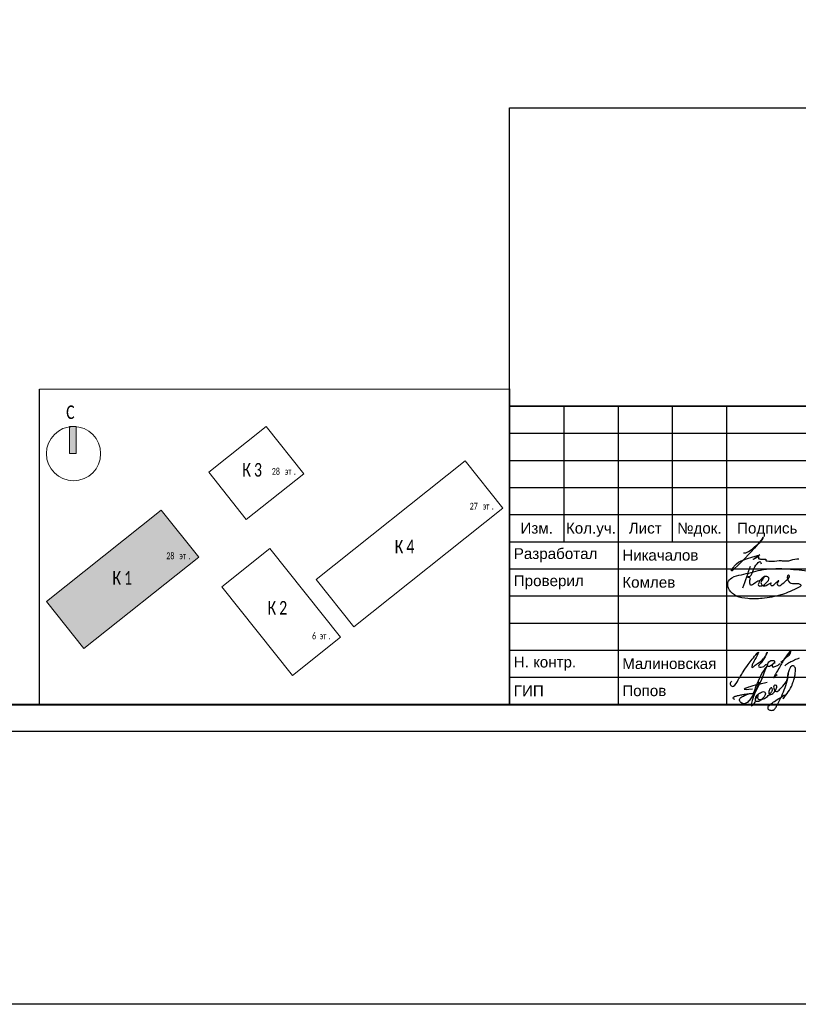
# Model space of a CAD drawing. Header units: millimetres. Extents: x 303602 to 13248484, y -10200551 to -26241.
# Tile 2 of 51: x 362393 to 376746, y -104490 to -86330. Entities that reach past the tile are written whole.
import ezdxf
from ezdxf.enums import TextEntityAlignment as Align

# ---------------------------------------------------------------- set-up
doc = ezdxf.new("R2010")
doc.units = ezdxf.units.MM
doc.layers.get('Defpoints').update_dxf_attribs({"color": 252})
doc.layers.add('0_S_Grey_01', color=9, linetype='Continuous', lineweight=5, true_color=0x808080)
doc.layers.add('DB CP Подписи', color=7, linetype='Continuous', lineweight=25, true_color=0x0a45f5)
for name, color, linetype, lineweight in [('DB CP Оформление', 7, 'Continuous', 25), ('RC-Извещатели_пожарные', 1, 'Continuous', 30), ('Рамка', 7, 'Continuous', 18), ('Типовые аннотации', 252, 'Continuous', 5)]:
    doc.layers.add(name, color=color, linetype=linetype, lineweight=lineweight)
doc.layers.add('формат', color=250, linetype='Continuous')
doc.styles.add('Arial', font='arial.ttf', dxfattribs={"width": 0.9, "height": 699.9999999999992})
doc.styles.add('Calibri Light_4', font='calibril.ttf', dxfattribs={"width": 0.75, "height": 320})
doc.styles.add('Calibri Light_5', font='calibril.ttf', dxfattribs={"width": 0.75, "height": 2.5})
doc.styles.add('CP.Text', font='arial.ttf')

# ---------------------------------------------------------------- blocks, each defined once
blk = doc.blocks.new('*U39')
at = {"color": 0, "lineweight": 0}
blk.add_lwpolyline([(-594, 4.393872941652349e-15), (6.661338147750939e-14, 6.661338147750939e-14), (3.331937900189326e-14, 420.0000000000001), (-594.0000000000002, 420.0000000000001)], close=True, dxfattribs=at)
at = {"lineweight": 40}
blk.add_lwpolyline([(-574, 5.000000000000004), (-4.999999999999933, 5.000000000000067), (-4.999999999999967, 415.0000000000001), (-574.0000000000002, 415.0000000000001)], close=True, dxfattribs=at)
at = {"style": 'Arial', "width": 0.9, "flags": 8}
blk.add_attdef('FORMAT', (-36.87188609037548, 1.257088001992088), '', height=2.8, dxfattribs=at)
blk = doc.blocks.new('0_AS_SLK8_BUG_2000 - 0_AS_SLK8_BUG_2000-4965751-Экспликация помещений на отм_ _8_100')
at = {"layer": 'Типовые аннотации'}
blk.add_hatch(color=256, dxfattribs=at).paths.add_polyline_path([(-64.89341031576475, 34.73339586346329), (-65.89341031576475, 34.73339586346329), (-65.89341031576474, 38.73339586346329), (-64.89341031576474, 38.73339586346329)])
at = {"layer": 'Типовые аннотации', "true_color": 0xc0c0c0}
blk.add_hatch(color=9, dxfattribs=at).paths.add_polyline_path([(-52.35609507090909, 26.40053658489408), (-46.81253681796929, 19.4378530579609), (-63.7498520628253, 5.952679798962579), (-69.29341031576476, 12.91536332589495)])
at = {"layer": '0_S_Grey_01'}
for p, q in [((-36.8660808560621, 38.73339586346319), (-45.35429616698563, 31.97523776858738)), ((-31.32252260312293, 31.77071233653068), (-36.8660808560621, 38.73339586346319)), ((-7.517170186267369, 33.65954697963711), (-29.50047435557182, 16.15685182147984)), ((-1.973611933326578, 26.69686345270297), (-7.517170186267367, 33.65954697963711)), ((-45.35429616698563, 31.97523776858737), (-39.81073791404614, 25.012554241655)), ((-39.81073791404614, 25.012554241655), (-31.32252260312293, 31.77071233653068)), ((-52.35609507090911, 26.40053658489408), (-69.29341031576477, 12.91536332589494)), ((-46.8125368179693, 19.4378530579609), (-52.35609507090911, 26.40053658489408)), ((-23.95691610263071, 9.194168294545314), (-1.973611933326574, 26.69686345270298)), ((-36.33025549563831, 20.72135777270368), (-43.4102876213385, 15.08436876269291)), ((-25.91272608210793, 7.636989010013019), (-36.33025549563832, 20.72135777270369)), ((-63.7498520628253, 5.952679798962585), (-46.8125368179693, 19.4378530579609)), ((-29.50047435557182, 16.15685182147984), (-23.95691610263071, 9.194168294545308)), ((-43.4102876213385, 15.08436876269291), (-32.99275820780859, 2.000000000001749)), ((-69.29341031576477, 12.91536332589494), (-63.7498520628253, 5.952679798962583)), ((-32.9927582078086, 2.000000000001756), (-25.91272608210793, 7.63698901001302))]:
    blk.add_line(p, q, dxfattribs=at)
at = {"layer": 'Типовые аннотации'}
for p, q in [((-64.89341031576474, 38.73339586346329), (-65.89341031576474, 38.73339586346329)), ((-65.89341031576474, 38.73339586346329), (-65.89341031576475, 34.73339586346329)), ((-64.89341031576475, 34.73339586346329), (-64.89341031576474, 38.73339586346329)), ((-65.89341031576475, 34.73339586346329), (-64.89341031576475, 34.73339586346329)), ((-52.35609507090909, 26.40053658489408), (-69.29341031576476, 12.91536332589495)), ((-46.81253681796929, 19.4378530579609), (-52.35609507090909, 26.40053658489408)), ((-63.7498520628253, 5.952679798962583), (-46.81253681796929, 19.4378530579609)), ((-69.29341031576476, 12.91536332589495), (-63.7498520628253, 5.952679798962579))]:
    blk.add_line(p, q, dxfattribs=at)
blk.add_circle((-65.29341031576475, 34.73339586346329), 3.999999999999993, dxfattribs=at)
at = {"layer": 'Типовые аннотации', "attachment_point": 1}
for s, insert, char_height, width, style in [('\\fCalibri Light|b0|i0|c204|p34|;C', (-66.37824129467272, 41.84007573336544), 2, 2.0843875, 'Calibri Light_4'), ('28 ', (-51.60674181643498, 20.15287817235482), 1, 2.32489375, 'Calibri Light_5'), ('эт', (-49.68851264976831, 20.15287817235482), 1, 1.603375, 'Calibri Light_5'), ('\\fCalibri Light|b0|i0|c204|p34|;.', (-48.36559598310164, 20.15287817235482), 1, 0.4810124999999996, 'Calibri Light_5'), ('\\fCalibri Light|b0|i0|c204|p34|;К', (-59.55569245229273, 17.38921328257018), 2, 2.0843875, 'Calibri Light_4'), ('\\fCalibri Light|b0|i0|c204|p34|;1', (-57.83590078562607, 17.38921328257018), 2, 1.92405, 'Calibri Light_4')]:
    blk.add_mtext(s, dxfattribs=dict(at, insert=insert, char_height=char_height, width=width, style=style))
at = {"layer": 'Типовые аннотации', "color": 8, "true_color": 0x808080, "attachment_point": 1}
for s, insert, char_height, width, style in [('\\fCalibri Light|b0|i0|c204|p34|;К', (-40.39984909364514, 33.33828071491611), 2, 2.0843875, 'Calibri Light_4'), ('\\fCalibri Light|b0|i0|c204|p34|;3', (-38.68005742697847, 33.33828071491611), 2, 1.92405, 'Calibri Light_4'), ('28 ', (-36.04619677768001, 32.60764187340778), 1, 2.32489375, 'Calibri Light_5'), ('эт', (-34.12796761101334, 32.60764187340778), 1, 1.603375, 'Calibri Light_5'), ('\\fCalibri Light|b0|i0|c204|p34|;.', (-32.80505094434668, 32.60764187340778), 1, 0.4810124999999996, 'Calibri Light_5'), ('27 ', (-6.864468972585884, 27.4772806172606), 1, 2.32489375, 'Calibri Light_5'), ('эт', (-4.946239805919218, 27.4772806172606), 1, 1.603375, 'Calibri Light_5'), ('\\fCalibri Light|b0|i0|c204|p34|;.', (-3.623323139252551, 27.4772806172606), 1, 0.4810124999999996, 'Calibri Light_5'), ('\\fCalibri Light|b0|i0|c204|p34|;К', (-17.92569001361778, 22.00657472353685), 2, 2.0843875, 'Calibri Light_4'), ('\\fCalibri Light|b0|i0|c204|p34|;4', (-16.20589834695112, 22.00657472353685), 2, 1.92405, 'Calibri Light_4'), ('28 ', (-51.60674181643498, 20.15287817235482), 1, 2.32489375, 'Calibri Light_5'), ('эт', (-49.68851264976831, 20.15287817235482), 1, 1.603375, 'Calibri Light_5'), ('\\fCalibri Light|b0|i0|c204|p34|;.', (-48.36559598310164, 20.15287817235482), 1, 0.4810124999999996, 'Calibri Light_5'), ('\\fCalibri Light|b0|i0|c204|p34|;К', (-59.55569245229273, 17.38921328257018), 2, 2.0843875, 'Calibri Light_4'), ('\\fCalibri Light|b0|i0|c204|p34|;1', (-57.83590078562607, 17.38921328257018), 2, 1.92405, 'Calibri Light_4'), ('\\fCalibri Light|b0|i0|c204|p34|;К', (-36.69054182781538, 12.9809562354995), 2, 2.0843875, 'Calibri Light_4'), ('\\fCalibri Light|b0|i0|c204|p34|;2', (-34.97075016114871, 12.9809562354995), 2, 1.92405, 'Calibri Light_4'), ('6 ', (-30.11289359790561, 8.335616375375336), 1, 1.36286875, 'Calibri Light_5'), ('эт', (-28.98841443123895, 8.335616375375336), 1, 1.603375, 'Calibri Light_5'), ('\\fCalibri Light|b0|i0|c204|p34|;.', (-27.66549776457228, 8.335616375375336), 1, 0.4810125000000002, 'Calibri Light_5')]:
    blk.add_mtext(s, dxfattribs=dict(at, insert=insert, char_height=char_height, width=width, style=style))
blk = doc.blocks.new('Попов')
at = {"layer": 'DB CP Подписи', "color": 160, "true_color": 0x0a45f5}
for points in [[(7.394956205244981, 7.032094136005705), (4.284556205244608, 0.8400941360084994), (3.982156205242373, 0.4944941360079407), (3.665356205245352, 0.2583778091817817), (3.190156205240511, 0.09837780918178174), (2.801356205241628, 0.2064941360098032), (2.509696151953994, 0.451294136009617), (2.383756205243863, 0.7680941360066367), (2.429696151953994, 0.9984941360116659), (2.62855620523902, 1.243294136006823), (3.319756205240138, 1.603294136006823), (3.895756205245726, 1.848094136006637), (4.370956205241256, 1.992094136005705), (4.918156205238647, 1.992094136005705)], [(5.979696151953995, 4.069175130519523), (4.859696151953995, -0.1216221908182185), (5.311356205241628, 0.624094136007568), (5.311356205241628, 0.8688941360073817), (5.624396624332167, 1.697142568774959), (6.247356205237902, 2.150494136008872), (6.650556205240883, 2.323294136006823), (6.909756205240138, 2.323294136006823), (7.125756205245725, 2.150494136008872), (7.125756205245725, 1.747294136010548), (6.82335620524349, 1.243294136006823), (6.333756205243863, 0.7968941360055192), (5.714556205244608, 0.5088941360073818), (5.412156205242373, 0.5952941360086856), (5.49855620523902, 1.286494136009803), (5.817585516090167, 1.879286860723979), (5.714556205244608, 1.286494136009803), (5.829756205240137, 0.9552941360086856), (6.146556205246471, 0.8832941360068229), (6.794556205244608, 1.012894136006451), (7.528956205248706, 1.459294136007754), (8.119356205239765, 2.064094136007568), (8.407356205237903, 2.510494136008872), (8.407356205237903, 2.899294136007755), (8.320956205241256, 3.028894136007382), (8.090556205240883, 2.956894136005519), (7.816956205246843, 2.366494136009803), (7.816956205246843, 1.963294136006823), (7.989756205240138, 1.776094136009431), (8.364156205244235, 1.891294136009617), (8.82495620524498, 2.323294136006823), (9.055356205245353, 2.697694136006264), (9.271356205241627, 3.302494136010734), (9.012156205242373, 3.561694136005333), (8.882556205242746, 3.561694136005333), (8.709696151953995, 3.3600941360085), (8.709696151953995, 2.978377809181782), (9.039696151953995, 2.408377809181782), (10.349696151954, 3.378377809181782), (11.11969615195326, 4.410259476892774), (11.27818451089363, 5.133235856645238), (11.35539592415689, 5.654323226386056), (11.38831620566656, 5.819447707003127), (11.35539592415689, 5.654323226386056)], [(7.394956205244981, 7.032094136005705), (6.962956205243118, 6.427294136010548), (4.918156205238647, 1.992094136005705)], [(8.094156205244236, 0.03369413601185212), (8.828556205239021, 0.5520941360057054), (9.980556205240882, 1.272094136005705), (10.85895620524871, 1.761694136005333), (10.41255620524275, 1.084894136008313), (11.57895620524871, 2.611294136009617), (12.16935620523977, 3.84969413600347), (12.471756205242, 4.713694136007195), (12.629696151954, 5.419294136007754), (12.689696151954, 6.2400941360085), (12.54375620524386, 6.945694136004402), (12.34215620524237, 7.075294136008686), (12.03975620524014, 7.075294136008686), (11.64969615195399, 6.6000941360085), (11.379696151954, 5.779294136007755), (11.21895620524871, 4.728094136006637), (10.72935620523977, 3.014494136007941), (9.418956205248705, 0.0336941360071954)], [(3.521356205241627, 2.971294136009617), (4.126156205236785, 3.244894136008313), (4.932556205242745, 3.475294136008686), (6.444556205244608, 3.835294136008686), (7.495756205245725, 4.080094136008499)], [(1.534156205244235, 0.8688941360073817), (1.303756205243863, 1.041694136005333), (1.217356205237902, 1.214494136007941), (1.447756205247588, 1.416094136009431), (2.038156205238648, 1.603294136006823), (2.815756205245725, 1.761694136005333), (3.506956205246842, 1.876894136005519), (4.357209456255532, 1.989153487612), (4.918156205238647, 1.992094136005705)], [(3.521356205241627, 2.971294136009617), (3.294445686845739, 2.859738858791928), (4.789696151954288, 2.859738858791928)]]:
    blk.add_spline(points, degree=3, dxfattribs=at)
at = {"layer": 'DB CP Подписи'}
blk.add_spline([(8.094156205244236, 0.03369413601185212), (7.791756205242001, -0.2544480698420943), (7.618956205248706, -0.4847058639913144), (7.618956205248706, -0.8015058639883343), (7.950156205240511, -1.060705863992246), (8.569356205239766, -1.060705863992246), (8.943756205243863, -0.7583058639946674), (9.116556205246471, -0.4991058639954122), (9.418956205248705, 0.0336941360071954)], degree=3, dxfattribs=at)
blk = doc.blocks.new('A$Cf51998ab')
at = {"layer": 'DB CP Подписи'}
for points in [[(2.024743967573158, 7.175397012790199), (0.02474396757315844, 3.175397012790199), (2.524743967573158, 0.1753970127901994), (9.524743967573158, 6.675397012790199), (17.02474396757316, 19.1753970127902), (23.52474396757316, 28.6753970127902), (29.02474396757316, 35.6753970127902), (35.52474396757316, 43.6753970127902), (36.52474396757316, 44.6753970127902), (30.02474396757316, 30.6753970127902), (28.52474396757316, 26.1753970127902), (28.52474396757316, 25.1753970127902), (31.52474396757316, 26.6753970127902), (36.02474396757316, 30.1753970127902), (43.52474396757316, 36.1753970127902), (45.52474396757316, 39.1753970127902), (47.52474396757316, 42.6753970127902), (47.52474396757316, 43.1753970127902), (48.02474396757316, 44.1753970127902), (40.52474396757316, 31.1753970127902), (37.52474396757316, 25.6753970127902), (40.52474396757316, 25.1753970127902), (47.02474396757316, 28.6753970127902), (47.52474396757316, 29.1753970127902)], [(66.52474396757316, 31.6753970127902), (75.02474396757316, 39.1753970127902), (79.02474396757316, 43.6753970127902), (79.52474396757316, 46.6753970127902), (75.02474396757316, 41.6753970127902), (69.02474396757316, 32.6753970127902), (61.02474396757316, 18.6753970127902), (57.02474396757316, 11.6753970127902), (61.52474396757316, 15.6753970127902)], [(57.52474396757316, 34.1753970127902), (54.52474396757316, 34.1753970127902), (50.02474396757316, 31.1753970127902), (49.52474396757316, 26.1753970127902), (54.02474396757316, 27.6753970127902), (56.02474396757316, 29.1753970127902), (58.02474396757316, 33.1753970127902), (57.52474396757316, 34.1753970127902)], [(59.02474396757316, 30.6753970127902), (55.49455854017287, 28.71229258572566), (55.52474396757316, 25.6753970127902), (57.52474396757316, 25.6753970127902), (62.02474396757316, 27.6753970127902), (65.02474396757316, 29.6753970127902), (65.52474396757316, 30.1753970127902)], [(71.80259313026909, 27.23596012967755), (75.18207571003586, 30.02247973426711), (81.43411698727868, 33.40007838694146), (87.77064376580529, 36.27103771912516), (91.06563812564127, 37.45319772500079)]]:
    blk.add_spline(points, degree=3, dxfattribs=at)
blk = doc.blocks.new('A$C5BE547C8')
at = {"layer": 'DB CP Подписи', "color": 160, "true_color": 0x0a45f5}
for points in [[(553.6754189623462, 292.4671654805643), (541.1363445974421, 294.8536106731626), (543.5881781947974, 221.3447915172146), (618.3679039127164, 188.8783703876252), (688.8570107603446, 181.5274854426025), (702.341915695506, 169.2760206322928), (655.1448083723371, 128.8461685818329), (445.8771119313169, 43.72502877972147), (210.5232081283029, -1.356840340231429), (25.1820216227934, -2.336883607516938), (-119.9528827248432, 30.00445333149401), (-207.229957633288, 105.4676031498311), (-226.8427679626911, 202.491644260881), (-177.8107121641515, 263.2541753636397), (-54.24994114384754, 301.4757719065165), (189.9297362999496, 360.2782164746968), (498.8316938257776, 377.9189649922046), (787.0024744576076, 349.3846527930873)], [(-36.17550682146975, 134.4371501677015), (61.71678818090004, 412.4869762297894)], [(12.77064067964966, 273.4620631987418), (54.9465189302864, 284.4855278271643), (94.154754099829, 355.2698806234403), (190.2780455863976, 461.4464249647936), (197.8667517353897, 439.9583000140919)], [(12.77064067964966, 273.4620631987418), (53.68175455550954, 259.2054039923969), (47.35787273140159, 207.3811667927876), (60.00563637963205, 173.2529950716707), (97.94904722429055, 183.3650324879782)], [(97.94904722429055, 183.3650324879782), (177.0679458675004, 224.8184770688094), (161.8986921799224, 163.5096667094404), (207.1457470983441, 161.4226177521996), (266.314922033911, 204.5548820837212), (296.9437179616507, 255.3396693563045), (253.785020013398, 280.3842265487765), (197.7158576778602, 243.8061435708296), (177.076149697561, 224.897245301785)], [(240.4512582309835, 278.160545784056), (216.6761126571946, 242.9138925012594), (193.0570860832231, 200.9501308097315), (214.3763311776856, 163.8837520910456), (260.4151262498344, 165.1061032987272), (324.2741268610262, 195.7046833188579), (317.2758679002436, 178.2197674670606), (323.3993369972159, 165.9803596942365), (371.5122399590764, 186.0879841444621), (421.3747226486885, 228.0517155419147), (401.2547955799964, 186.9622102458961), (414.3764636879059, 162.4833644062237), (464.2389463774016, 183.4652452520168), (539.4700353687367, 247.2851138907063), (556.5207641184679, 274.5734312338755), (553.6754189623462, 292.4671654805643)]]:
    blk.add_spline(points, degree=3, dxfattribs=at)
blk = doc.blocks.new('Никачалов')
blk.add_lwpolyline([(-307.2528087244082, -10.52482762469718), (-266.7209943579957, -10.52482762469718), (-217.2917009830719, 12.19796214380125), (-151.053767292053, 56.65713122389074), (-104.5903002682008, 97.1639252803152), (-42.3079472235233, 148.5397506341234), (-2.762450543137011, 181.1417946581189), (25.90605847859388, 213.7455219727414), (43.7010164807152, 235.4819012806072), (55.56432182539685, 255.2404097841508), (61.49597449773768, 269.0720390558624), (48.64291482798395, 267.0958515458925), (20.96416013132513, 227.5771512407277), (-26.48906123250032, 171.2625404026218), (-43.29770154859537, 147.551656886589), (-106.566372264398, 73.45304175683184), (-171.8145516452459, 1.330614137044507), (-320.1058683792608, -151.8054015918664), (-406.1148320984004, -241.7118334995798), (-487.1818974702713, -312.8461673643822), (-518.8162328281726, -343.4720238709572), (-528.703466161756, -345.4482113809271), (-526.7239574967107, -334.5808633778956), (-516.8401608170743, -316.7968590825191), (-494.0998678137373, -283.2067213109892), (-477.294664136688, -261.4703420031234), (-435.7730954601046, -217.0111729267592), (-400.1831794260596, -188.3598206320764), (-362.6171914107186, -168.6013121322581), (-318.1297963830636, -150.8173078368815), (-234.0969046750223, -118.213580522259), (-154.0195936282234, -90.55032198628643), (-5.728276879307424, -52.01971543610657), (-125.3510846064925, -134.0213973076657), (-130.2929829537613, -133.0333035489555), (-128.316910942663, -131.0571160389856), (-95.39726961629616, -111.8204287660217), (-59.85203000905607, -95.76348443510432), (-27.71938084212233, -87.49177623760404), (-25.77080201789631, -90.41229184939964), (-29.66795968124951, -102.5757764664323), (-30.15252690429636, -110.3610126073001), (-29.17995580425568, -115.7122051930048), (-24.3102270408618, -121.0650810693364), (-17.49535610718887, -123.4974413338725), (-8.24390245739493, -125.9314848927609), (2.468126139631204, -127.3909010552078), (14.15272583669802, -127.3909010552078), (101.7906602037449, -127.3909010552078), (105.0348549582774, -129.2711407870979), (104.8664592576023, -152.815378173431), (110.9218312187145, -158.3651994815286), (128.4246742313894, -163.9133375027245), (156.4780234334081, -166.202617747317), (264.0107071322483, -165.9518068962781), (307.6251938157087, -158.1497378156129), (346.3905716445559, -151.961947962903), (383.8122205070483, -151.961947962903), (403.5351374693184, -158.7119581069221), (436.9152894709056, -161.67118948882), (526.11689822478, -161.927050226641), (598.5373598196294, -138.5208429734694), (676.6111056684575, -125.8742528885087), (713.761259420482, -126.4129070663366)])
blk = doc.blocks.new('ауацуа')
at = {"layer": 'DB CP Оформление'}
for p, q in [((-901444.4389830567, -47611.55045884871), (-882944.4389830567, -47611.55045884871)), ((-901444.4389830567, -53111.55045884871), (-901444.4389830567, -47611.55045884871)), ((-900444.4389830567, -47611.55045884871), (-900444.4389830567, -50111.55045884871)), ((-899444.4389830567, -47611.55045884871), (-899444.4389830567, -53111.55045884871)), ((-898444.4389830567, -47611.55045884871), (-898444.4389830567, -50111.55045884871)), ((-897444.4389830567, -47611.55045884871), (-897444.4389830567, -53111.55045884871)), ((-901444.4389830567, -48111.55045884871), (-894944.4389830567, -48111.55045884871)), ((-901444.4389830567, -48611.55045884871), (-894944.4389830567, -48611.55045884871)), ((-901444.4389830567, -49111.55045884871), (-894944.4389830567, -49111.55045884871)), ((-901444.4389830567, -49611.55045884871), (-894944.4389830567, -49611.55045884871)), ((-901444.4389830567, -50111.55045884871), (-882944.4389830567, -50111.55045884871)), ((-901444.4389830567, -50611.55045884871), (-894944.4389830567, -50611.55045884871)), ((-901444.4389830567, -51111.55045884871), (-894944.4389830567, -51111.55045884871)), ((-901444.4389830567, -51611.55045884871), (-894944.4389830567, -51611.55045884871)), ((-901444.4389830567, -52111.55045884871), (-894944.4389830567, -52111.55045884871)), ((-901444.4389830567, -52611.55045884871), (-894944.4389830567, -52611.55045884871)), ((-901444.4389830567, -53111.55045884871), (-882944.4389830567, -53111.55045884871))]:
    blk.add_line(p, q, dxfattribs=at)
at = {"layer": 'DB CP Подписи'}
blk.add_blockref('Никачалов', (-896824.2117446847, -50303.85781468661), dxfattribs=at)
at = {"layer": 'DB CP Подписи', "color": 160, "true_color": 0x0a45f5, "xscale": 1.445624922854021, "yscale": 1.445624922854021, "zscale": 1.445624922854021}
blk.add_blockref('A$C5BE547C8', (-897091.0831624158, -51157.1531102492), dxfattribs=at)
at = {"layer": 'DB CP Подписи'}
for name, p, xscale, yscale, zscale in [('A$Cf51998ab', (-897379.3541802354, -52782.28930560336), 14.0625, 14.0625, 14.0625), ('Попов', (-897444.4389830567, -53111.55045884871), 100, 100, 100)]:
    blk.add_blockref(name, p, dxfattribs=dict(at, xscale=xscale, yscale=yscale, zscale=zscale))
at = {"layer": 'DB CP Оформление', "style": 'CP.Text'}
for s, p in [('Кол.уч.', (-899944.4389830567, -49861.55045884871)), ('Изм.', (-900944.4389830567, -49861.55045884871)), ('Лист', (-898944.4389830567, -49861.55045884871)), ('№док.', (-897944.4389830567, -49861.55045884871)), ('Подпись', (-896694.4389830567, -49861.55045884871))]:
    blk.add_text(s, height=200, dxfattribs=at).set_placement(p, align=Align.MIDDLE_CENTER)
at = {"layer": 'DB CP Оформление', "char_height": 200, "width": 1999.999999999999, "attachment_point": 4, "style": 'CP.Text'}
for s, insert in [(' Разработал', (-901444.4389830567, -50361.55045884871)), (' Никачалов', (-899444.4389830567, -50361.55045884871)), (' Проверил', (-901444.4389830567, -50861.55045884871)), (' Комлев', (-899444.4389830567, -50861.55045884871)), (' Н. контр.', (-901444.4389830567, -52361.55045884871)), (' Малиновская', (-899444.4389830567, -52361.55045884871)), (' ГИП', (-901444.4389830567, -52861.55045884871)), (' Попов', (-899444.4389830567, -52861.55045884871))]:
    blk.add_mtext(s, dxfattribs=dict(at, insert=insert))

msp = doc.modelspace()

# ---------------------------------------------------------------- linework, layer by layer
at = {"layer": 'Defpoints'}
for p, q in [((371423.3991586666, -87957.37234202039), (389923.3991586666, -87957.37234202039)), ((371423.3992294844, -93457.37238954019), (371423.3992294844, -87957.37238954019))]:
    msp.add_line(p, q, dxfattribs=at)
at = {"layer": 'Defpoints', "color": 4}
msp.add_lwpolyline([(331023.3993003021, -57457.37243766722), (390423.3993003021, -57457.37243766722), (390423.3993003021, -99457.37243766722), (331023.3993003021, -99457.37243766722)], close=True, dxfattribs=at)
at = {"layer": 'Defpoints'}
for points in [[(371423.3993003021, -87957.37243771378), (389923.3993003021, -87957.37243771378), (389923.3993003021, -93457.3724376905), (371423.3993003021, -93457.3724376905)], [(371423.3993003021, -93457.3724376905), (389923.3993003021, -93457.3724376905), (389923.3993003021, -98957.37243766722), (371423.3993003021, -98957.37243766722)]]:
    msp.add_lwpolyline(points, close=True, dxfattribs=at)
at = {"layer": 'Defpoints', "color": 3, "lineweight": 30}
msp.add_lwpolyline([(362760.3993003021, -93146.37243766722), (371423.3993003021, -93135.37243766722), (371423.3993003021, -98957.37243766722), (362760.3993003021, -98968.37243766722)], close=True, dxfattribs=at)
at = {"layer": 'RC-Извещатели_пожарные', "lineweight": 30}
msp.add_lwpolyline([(329285, -48338), (1052378, -48338), (1052378, -104490), (329285, -104490)], close=True, dxfattribs=at)
at = {"layer": 'Рамка'}
msp.add_line((371423.3993003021, -98957.37243766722), (389923.3993003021, -98957.37243766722), dxfattribs=at)
msp.add_lwpolyline([(333023.3993003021, -98957.37243766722), (389923.3993003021, -98957.37243766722), (389923.3993003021, -57957.37243766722), (333023.3993003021, -57957.37243766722)], close=True, dxfattribs=at)

# ---------------------------------------------------------------- block references
msp.add_blockref('ауацуа', (1272867.838283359, -45845.82197881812))
at = {"layer": 'Типовые аннотации', "xscale": 125, "yscale": 125, "zscale": 125}
msp.add_blockref('0_AS_SLK8_BUG_2000 - 0_AS_SLK8_BUG_2000-4965751-Экспликация помещений на отм_ _8_100', (371547.1496107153, -98674.38558082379), dxfattribs=at)
at = {"layer": 'формат', "xscale": 100, "yscale": 100, "zscale": 100}
msp.add_blockref('*U39', (390423.3993003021, -99457.37243766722), dxfattribs=at)

doc.saveas('drawing.dxf')
